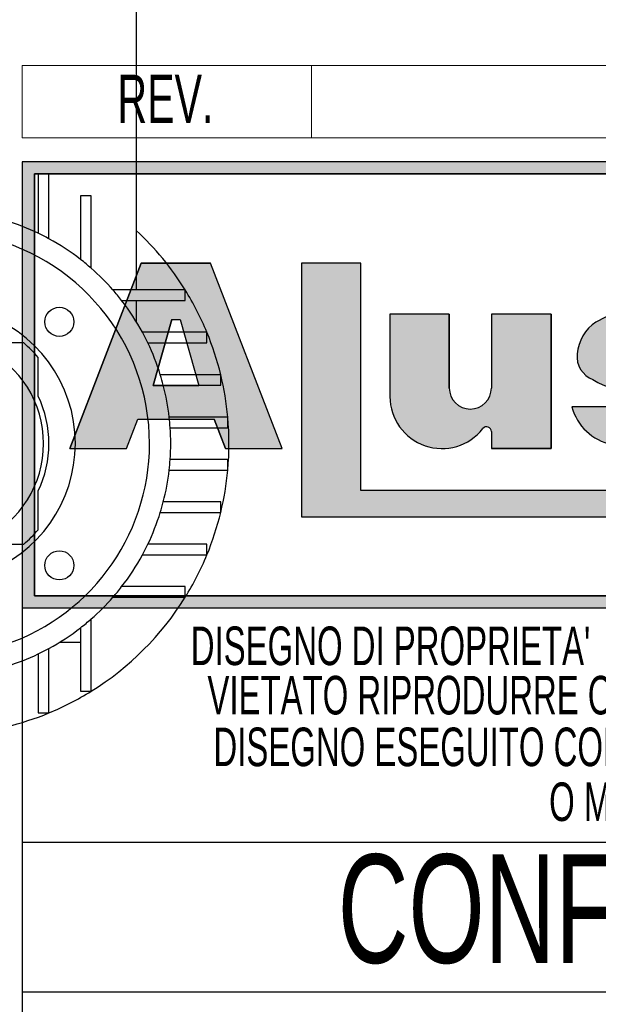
# Model space of a CAD drawing. Header units: millimetres. Extents: x 0 to 420, y 0 to 297.
# Tile 2 of 9: x 215 to 239, y 30 to 71. Entities that reach past the tile are written whole.
import ezdxf
from ezdxf.enums import TextEntityAlignment as Align

# ---------------------------------------------------------------- set-up
doc = ezdxf.new("R2010")
doc.units = ezdxf.units.MM
doc.layers.add('CARTIGLIO', color=140, linetype='Continuous')
doc.styles.add('SLDTEXTSTYLE0', font='TXT', dxfattribs={"width": 0.6382978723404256})
doc.styles.add('SLDTEXTSTYLE1', font='TXT', dxfattribs={"width": 0.675})

# ---------------------------------------------------------------- blocks, each defined once
blk = doc.blocks.new('SW_NOTE_0_16')
at = {"layer": 'CARTIGLIO', "color": 0, "insert": (21.07265624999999, 5.800804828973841), "char_height": 4.500000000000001, "attachment_point": 2, "style": 'SLDTEXTSTYLE1'}
blk.add_mtext('CONFIDENZIALE', dxfattribs=at)
blk = doc.blocks.new('SW_NOTE_0_17')
at = {"layer": 'CARTIGLIO', "color": 0, "insert": (28.04255319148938, 2.062508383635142), "char_height": 1.6, "attachment_point": 2, "style": 'SLDTEXTSTYLE0'}
blk.add_mtext('DISEGNO ESEGUITO CON CAD NON SONO AMMESSE VARIAZIONI', dxfattribs=at)
blk = doc.blocks.new('SW_NOTE_0_18')
at = {"layer": 'CARTIGLIO', "color": 0, "insert": (27.3404255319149, 2.062508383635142), "char_height": 1.6, "attachment_point": 2, "style": 'SLDTEXTSTYLE0'}
blk.add_mtext('VIETATO RIPRODURRE O COMUNICARNE A TERZI IL CONTENUTO.', dxfattribs=at)
blk = doc.blocks.new('SW_NOTE_0_20')
at = {"layer": 'CARTIGLIO', "color": 0, "insert": (10.40425531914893, 2.062508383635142), "char_height": 1.6, "attachment_point": 2, "style": 'SLDTEXTSTYLE0'}
blk.add_mtext('O MODIFICHE MANUALI.', dxfattribs=at)
blk = doc.blocks.new('SW_NOTE_0_21')
at = {"layer": 'CARTIGLIO', "color": 0, "char_height": 1.6, "attachment_point": 2, "style": 'SLDTEXTSTYLE0'}
for s, insert in [("DISEGNO DI PROPRIETA'", (10.27659574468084, 2.062508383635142)), ('ALUSIC srl', (25.45120500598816, 2.062508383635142)), (". A TERMINI DI LEGGE E'", (39.41078027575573, 2.062508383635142))]:
    blk.add_mtext(s, dxfattribs=dict(at, insert=insert))
blk = doc.blocks.new('SW_NOTE_0_27')
at = {"layer": 'CARTIGLIO', "color": 0, "insert": (2.340425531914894, 2.578135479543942), "char_height": 2, "attachment_point": 2, "style": 'SLDTEXTSTYLE0'}
blk.add_mtext('REV.', dxfattribs=at)
blk = doc.blocks.new('Cartiglio ALUSIC')
at = {"layer": 'CARTIGLIO'}
h = blk.add_hatch(color=256, dxfattribs=at)
h.paths.add_polyline_path([(113.971100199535, 149.9990413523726), (113.971100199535, 131.4990413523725), (158.971100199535, 131.4990413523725), (158.971100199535, 149.9990413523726)], flags=0)
h.paths.add_polyline_path([(114.471100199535, 131.9990413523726), (114.471100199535, 149.4990413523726), (158.471100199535, 149.4990413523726), (158.471100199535, 131.9990413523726)], flags=0)
h = blk.add_hatch(color=256, dxfattribs=at)
h.paths.add_polyline_path([(118.292263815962, 138.1064632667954), (118.7611454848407, 139.3206628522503), (121.9303757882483, 139.3206628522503), (122.3992574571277, 138.1064632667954), (124.7510688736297, 138.1064632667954), (121.7833115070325, 145.7916640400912), (118.9082097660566, 145.7916640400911), (115.9404523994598, 138.1064632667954)], flags=0)
h.paths.add_polyline_path([(119.3961687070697, 140.7216809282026), (120.1708764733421, 143.4547391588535), (120.5206447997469, 143.4547391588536), (121.2953525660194, 140.721680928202)], flags=0)
blk.add_hatch(color=256, dxfattribs=at).paths.add_polyline_path([(128.0219401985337, 145.7956943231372), (125.5527056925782, 145.7956943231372), (125.5527056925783, 135.2696801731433), (154.6424359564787, 135.2696801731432), (154.6424359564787, 136.3597302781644), (128.0219401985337, 136.3597302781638)], flags=0)
h = blk.add_hatch(color=256, dxfattribs=at)
edge = h.paths.add_edge_path(flags=0)
edge.add_line((139.7219511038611, 138.0874905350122), (140.9616140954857, 138.2313935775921))
edge.add_arc((140.6251358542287, 140.9172664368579), 2.706867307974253, 277.1406456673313, 311.0032214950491)
edge.add_arc((141.7459062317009, 139.8536948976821), 1.178212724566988, 303.7868133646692, 347.8980612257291)
edge.add_arc((141.0550130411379, 140.1458147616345), 1.920162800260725, 343.6935231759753, 381.4193527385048)
edge.add_arc((140.9170023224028, 138.8528855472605), 2.77207698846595, 46.00269433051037, 81.25096772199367)
edge.add_arc((133.1604335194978, 99.54681763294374), 42.8338661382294, 78.993004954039, 81.01866969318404)
edge.add_arc((140.0875549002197, 143.5111497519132), 1.672976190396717, 238.77709912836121, 261.74465207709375, ccw=False)
edge.add_arc((139.511171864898, 142.3534770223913), 0.3988810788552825, 114.64010585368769, 223.1865854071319, ccw=False)
edge.add_arc((139.9292750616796, 141.471492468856), 1.374925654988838, 90.51660503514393, 115.15343256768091, ccw=False)
edge.add_arc((139.978971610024, 141.8617877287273), 0.986530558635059, 50.69488274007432, 93.60864602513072, ccw=False)
edge.add_arc((140.2656634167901, 142.2302567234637), 0.519939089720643, 14.547573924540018, 49.4198797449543, ccw=False)
edge.add_line((140.7689329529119, 142.3608569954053), (142.7634621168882, 142.3608569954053))
edge.add_arc((141.3534729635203, 142.2214802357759), 1.416861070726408, 5.645321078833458, 71.38339334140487)
edge.add_arc((140.0918708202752, 138.6413140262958), 5.212710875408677, 70.80435731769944, 90.86664277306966)
edge.add_arc((139.6876943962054, 140.01898057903), 3.848224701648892, 85.15036290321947, 119.9120405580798)
edge.add_arc((138.7589405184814, 141.8826763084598), 1.774008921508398, 123.9309471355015, 174.9914571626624)
edge.add_arc((138.007121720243, 141.9227892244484), 1.021881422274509, 173.5516105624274, 249.3813116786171)
edge.add_arc((139.4480837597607, 143.8857829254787), 3.430150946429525, 238.3320469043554, 269.1908231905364)
edge.add_arc((139.5671105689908, 138.3083973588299), 2.154096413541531, 64.99796384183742, 94.45891481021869, ccw=False)
edge.add_arc((140.3551381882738, 139.8813550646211), 0.398545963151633, -35.586121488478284, 72.11412463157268, ccw=False)
edge.add_arc((139.9862171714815, 139.9393420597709), 0.7512299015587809, 245.201083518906, 337.29941344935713, ccw=False)
edge.add_arc((139.934335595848, 140.0154535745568), 0.8024620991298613, 192.5591591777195, 250.8523518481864, ccw=False)
edge.add_line((139.1510748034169, 139.8409601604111), (136.768183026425, 139.8409601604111))
edge.add_arc((138.8654850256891, 140.4022414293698), 2.1711085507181, 194.9824340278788, 258.3364147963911)
edge.add_line((138.4265630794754, 138.2759630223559), (139.7219511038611, 138.0874905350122))
h = blk.add_hatch(color=256, dxfattribs=at)
edge = h.paths.add_edge_path(flags=0)
edge.add_arc((132.5578484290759, 140.6186164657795), 0.8721260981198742, 180, 360, ccw=False)
edge.add_line((131.6857223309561, 140.6186164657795), (131.6857223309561, 143.6808359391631))
edge.add_line((131.6857223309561, 143.6808359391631), (129.2243885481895, 143.6808359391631))
edge.add_line((129.2243885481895, 143.6808359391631), (129.2243885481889, 140.2640777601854))
edge.add_arc((131.3820030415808, 140.2640777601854), 2.157614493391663, 180, 321.9680973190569)
edge.add_arc((133.2350345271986, 138.8146685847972), 0.1949400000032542, 3.751097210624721e-10, 141.9680973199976, ccw=False)
edge.add_line((133.4299745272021, 138.8146685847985), (133.4299745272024, 138.106463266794))
edge.add_line((133.4299745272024, 138.106463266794), (135.91068894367, 138.106463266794))
edge.add_line((135.91068894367, 138.106463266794), (135.9106889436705, 143.6808359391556))
edge.add_line((135.9106889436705, 143.6808359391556), (133.4299745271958, 143.6808359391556))
edge.add_line((133.4299745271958, 143.6808359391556), (133.4299745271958, 140.6186164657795))
at = {"color": 161, "linetype": 'Continuous', "lineweight": 18}
for p, q in [((113.971100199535, 150.9990413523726), (113.971100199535, 153.9990413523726)), ((113.971100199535, 153.9990413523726), (313.621100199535, 153.9990413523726)), ((125.971100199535, 153.9990413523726), (125.971100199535, 150.9990413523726)), ((113.971100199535, 150.9990413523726), (313.621100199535, 150.9990413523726))]:
    blk.add_line(p, q, dxfattribs=at)
at = {"layer": 'CARTIGLIO'}
for p, q in [((113.971100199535, 149.9990413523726), (113.971100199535, 131.4990413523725)), ((113.971100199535, 149.9990413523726), (113.971100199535, 94.99904135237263)), ((173.971100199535, 149.9990413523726), (113.971100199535, 149.9990413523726)), ((158.971100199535, 149.9990413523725), (113.971100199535, 149.9990413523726)), ((113.971100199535, 149.9990413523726), (113.971100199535, 131.4990413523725)), ((113.971100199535, 149.9990413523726), (113.971100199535, 115.5498549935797)), ((114.471100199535, 131.9990413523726), (114.471100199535, 149.4990413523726)), ((114.471100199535, 149.4990413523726), (114.471100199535, 131.9990413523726)), ((114.471100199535, 149.4990413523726), (158.471100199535, 149.4990413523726)), ((158.471100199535, 149.4990413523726), (114.471100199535, 149.4990413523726)), ((118.9082097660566, 145.7916640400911), (115.9404523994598, 138.1064632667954)), ((115.9404523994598, 138.1064632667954), (118.9082097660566, 145.7916640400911)), ((121.7833115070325, 145.7916640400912), (118.9082097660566, 145.7916640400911)), ((118.9082097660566, 145.7916640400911), (121.7833115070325, 145.7916640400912)), ((124.7510688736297, 138.1064632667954), (121.7833115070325, 145.7916640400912)), ((124.7510688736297, 138.1064632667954), (121.7833115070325, 145.7916640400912)), ((128.0219401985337, 145.7956943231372), (125.5527056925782, 145.7956943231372)), ((125.5527056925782, 145.7956943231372), (125.5527056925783, 135.2696801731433)), ((128.0219401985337, 145.7956943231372), (125.5527056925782, 145.7956943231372)), ((125.5527056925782, 145.7956943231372), (125.5527056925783, 135.2696801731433)), ((128.0219401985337, 136.3597302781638), (128.0219401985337, 145.7956943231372)), ((128.0219401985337, 136.3597302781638), (128.0219401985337, 145.7956943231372)), ((119.3961687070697, 140.7216809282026), (120.1708764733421, 143.4547391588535)), ((120.1708764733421, 143.4547391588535), (119.3961687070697, 140.7216809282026)), ((120.1708764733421, 143.4547391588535), (120.5206447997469, 143.4547391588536)), ((120.1708764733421, 143.4547391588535), (120.5206447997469, 143.4547391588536)), ((120.5206447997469, 143.4547391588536), (121.2953525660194, 140.721680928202)), ((120.5206447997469, 143.4547391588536), (121.2953525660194, 140.721680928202)), ((129.2243885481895, 143.6808359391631), (129.2243885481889, 140.2640777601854)), ((131.6857223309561, 143.6808359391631), (129.2243885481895, 143.6808359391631)), ((131.6857223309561, 143.6808359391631), (129.2243885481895, 143.6808359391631)), ((129.2243885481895, 143.6808359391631), (129.2243885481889, 140.2640777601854)), ((131.6857223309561, 140.6186164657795), (131.6857223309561, 143.6808359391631)), ((131.6857223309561, 143.6808359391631), (131.6857223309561, 140.6186164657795)), ((135.9106889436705, 143.6808359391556), (133.4299745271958, 143.6808359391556)), ((133.4299745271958, 143.6808359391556), (133.4299745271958, 140.6186164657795)), ((133.4299745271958, 143.6808359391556), (133.4299745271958, 140.6186164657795)), ((135.9106889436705, 143.6808359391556), (133.4299745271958, 143.6808359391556)), ((135.9106889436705, 143.6808359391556), (135.91068894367, 138.106463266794)), ((135.91068894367, 138.106463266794), (135.9106889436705, 143.6808359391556)), ((121.2953525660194, 140.721680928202), (119.3961687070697, 140.7216809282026)), ((119.3961687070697, 140.7216809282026), (121.2953525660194, 140.721680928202)), ((139.1510748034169, 139.8409601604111), (136.768183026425, 139.8409601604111)), ((139.1510748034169, 139.8409601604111), (136.768183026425, 139.8409601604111)), ((118.292263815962, 138.1064632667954), (118.7611454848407, 139.3206628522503)), ((118.292263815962, 138.1064632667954), (118.7611454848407, 139.3206628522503)), ((118.7611454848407, 139.3206628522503), (121.9303757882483, 139.3206628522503)), ((118.7611454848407, 139.3206628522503), (121.9303757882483, 139.3206628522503)), ((122.3992574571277, 138.1064632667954), (121.9303757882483, 139.3206628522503)), ((121.9303757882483, 139.3206628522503), (122.3992574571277, 138.1064632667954)), ((133.4299745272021, 138.8146685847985), (133.4299745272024, 138.106463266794)), ((133.4299745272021, 138.8146685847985), (133.4299745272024, 138.106463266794)), ((115.9404523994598, 138.1064632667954), (118.292263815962, 138.1064632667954)), ((115.9404523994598, 138.1064632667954), (118.292263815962, 138.1064632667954)), ((122.3992574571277, 138.1064632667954), (124.7510688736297, 138.1064632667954)), ((122.3992574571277, 138.1064632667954), (124.7510688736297, 138.1064632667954)), ((133.4299745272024, 138.106463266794), (135.91068894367, 138.106463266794)), ((135.91068894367, 138.106463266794), (133.4299745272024, 138.106463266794)), ((154.6424359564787, 136.3597302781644), (128.0219401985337, 136.3597302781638)), ((154.6424359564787, 136.3597302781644), (128.0219401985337, 136.3597302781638)), ((125.5527056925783, 135.2696801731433), (154.6424359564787, 135.2696801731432)), ((125.5527056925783, 135.2696801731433), (154.6424359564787, 135.2696801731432)), ((158.471100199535, 131.9990413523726), (114.471100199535, 131.9990413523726)), ((114.471100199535, 131.9990413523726), (158.471100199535, 131.9990413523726)), ((113.971100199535, 131.4990413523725), (158.971100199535, 131.4990413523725)), ((113.971100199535, 131.4990413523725), (173.971100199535, 131.4990413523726)), ((173.971100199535, 121.7636603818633), (113.971100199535, 121.7636603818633)), ((173.971100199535, 115.5498549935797), (113.971100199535, 115.5498549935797))]:
    blk.add_line(p, q, dxfattribs=at)
for centre, radius, start, end in [((139.6876943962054, 140.01898057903), 3.848224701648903, 85.15036290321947, 119.9120405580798), ((139.6876943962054, 140.01898057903), 3.848224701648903, 85.15036290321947, 119.9120405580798), ((138.7589405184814, 141.8826763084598), 1.774008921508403, 123.9309471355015, 174.9914571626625), ((138.7589405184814, 141.8826763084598), 1.774008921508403, 123.9309471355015, 174.9914571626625), ((138.007121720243, 141.9227892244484), 1.021881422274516, 173.5516105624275, 249.381311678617), ((138.007121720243, 141.9227892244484), 1.021881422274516, 173.5516105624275, 249.381311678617), ((139.4480837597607, 143.8857829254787), 3.430150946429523, 238.3320469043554, 269.1908231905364), ((139.4480837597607, 143.8857829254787), 3.430150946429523, 238.3320469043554, 269.1908231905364), ((132.5578484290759, 140.6186164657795), 0.8721260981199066, 180, 0), ((132.5578484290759, 140.6186164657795), 0.8721260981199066, 180, 0), ((131.3820030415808, 140.2640777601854), 2.157614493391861, 180, 321.9680973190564), ((131.3820030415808, 140.2640777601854), 2.157614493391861, 180, 321.9680973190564), ((138.8654850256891, 140.4022414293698), 2.171108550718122, 194.9824340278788, 258.3364147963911), ((138.8654850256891, 140.4022414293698), 2.171108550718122, 194.9824340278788, 258.3364147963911), ((133.2350345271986, 138.8146685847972), 0.1949400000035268, 3.759104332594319e-10, 141.9680973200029), ((133.2350345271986, 138.8146685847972), 0.1949400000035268, 3.759104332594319e-10, 141.9680973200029)]:
    blk.add_arc(centre, radius, start, end, dxfattribs=at)
at = {"layer": 'CARTIGLIO', "color": 140}
for name, p in [('SW_NOTE_0_27', (117.5683224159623, 151.0374199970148)), ('SW_NOTE_0_21', (118.9711016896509, 128.6603244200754)), ('SW_NOTE_0_18', (116.3533271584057, 126.6141659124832)), ('SW_NOTE_0_17', (115.6355512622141, 124.4682551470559)), ('SW_NOTE_0_20', (133.3899886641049, 122.1920407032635)), ('SW_NOTE_0_16', (122.2362996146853, 115.4679531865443))]:
    blk.add_blockref(name, p, dxfattribs=at)
at = {"layer": 'CARTIGLIO', "color": 140, "style": 'SLDTEXTSTYLE0', "width": 0.6382978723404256}
for tag, height, p in [('AUTOATTR1', 3.5, (223.449403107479, 133.7003798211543)), ('AUTOATTR2', 3.5, (221.7698851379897, 127.4217635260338)), ('AUTOATTR11', 3.5, (222.8622803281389, 121.4105734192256)), ('AUTOATTR8', 4, (219.2444208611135, 110.0025032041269)), ('AUTOATTR9', 4, (218.1221976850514, 100.4234402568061)), ('AUTOATTR0', 4, (249.0325362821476, 100.3118048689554))]:
    blk.add_attdef(tag, text='', height=height, dxfattribs=at).set_placement(p, align=Align.TOP_CENTER)
at = {"layer": 'CARTIGLIO', "color": 140}
for tag in ['AUTOATTR13', 'AUTOATTR12', 'AUTOATTR10', 'AUTOATTR7', 'AUTOATTR6', 'AUTOATTR5', 'AUTOATTR4', 'AUTOATTR3']:
    blk.add_attdef(tag, (0, 0), '', height=4, dxfattribs=at)

msp = doc.modelspace()

# ---------------------------------------------------------------- linework, layer by layer
at = {"color": 7, "linetype": 'Continuous', "lineweight": 25}
for p, q in [((219.9050937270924, 74.41105290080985), (219.9050937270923, 59.85886192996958)), ((215.8383938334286, 64.65824048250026), (215.8383938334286, 62.20793499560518)), ((216.278037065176, 64.65824048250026), (215.8383938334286, 64.65824048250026)), ((216.278037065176, 61.98348837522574), (216.278037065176, 64.65824048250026)), ((217.5969667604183, 63.75702146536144), (217.5969667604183, 61.12105688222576)), ((218.0366099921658, 63.75702146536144), (217.5969667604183, 63.75702146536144)), ((218.0366099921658, 60.7581047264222), (218.0366099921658, 63.75702146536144)), ((221.9347695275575, 59.85886192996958), (218.9358527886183, 59.85886192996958)), ((221.9347695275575, 59.41921869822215), (221.9347695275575, 59.85886192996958)), ((219.2988049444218, 59.41921869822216), (221.9347695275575, 59.41921869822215)), ((219.9050937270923, 59.41921869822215), (219.9050937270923, 58.54351501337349)), ((222.8359885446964, 58.10028900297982), (220.1612364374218, 58.10028900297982)), ((222.8359885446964, 57.66064577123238), (222.8359885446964, 58.10028900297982)), ((220.3856830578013, 57.6606457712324), (222.8359885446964, 57.66064577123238)), ((223.4093925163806, 56.34171607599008), (220.9021384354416, 56.34171607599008)), ((223.4093925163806, 55.90207284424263), (223.4093925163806, 56.34171607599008)), ((221.0268031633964, 55.90207284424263), (223.4093925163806, 55.90207284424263)), ((223.701908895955, 54.58314314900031), (221.2712819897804, 54.58314314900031)), ((223.701908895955, 54.14349991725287), (223.701908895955, 54.58314314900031)), ((221.3114262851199, 54.14349991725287), (223.701908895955, 54.14349991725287)), ((223.701908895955, 52.82457022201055), (221.3114262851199, 52.82457022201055)), ((223.701908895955, 52.3849269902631), (223.701908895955, 52.82457022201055)), ((221.2712819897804, 52.3849269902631), (223.701908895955, 52.3849269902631)), ((223.4093925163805, 51.06599729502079), (221.0268031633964, 51.06599729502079)), ((223.4093925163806, 50.62635406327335), (223.4093925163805, 51.06599729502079)), ((220.9021384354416, 50.62635406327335), (223.4093925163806, 50.62635406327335)), ((222.8359885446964, 49.30742436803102), (220.3856830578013, 49.30742436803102)), ((222.8359885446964, 48.86778113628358), (222.8359885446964, 49.30742436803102)), ((220.1612364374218, 48.86778113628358), (222.8359885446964, 48.86778113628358)), ((221.9347695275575, 47.54885144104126), (219.2988049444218, 47.54885144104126)), ((221.9347695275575, 47.10920820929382), (221.9347695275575, 47.54885144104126)), ((218.9358527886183, 47.10920820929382), (221.9347695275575, 47.10920820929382)), ((218.0366099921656, 43.21104867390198), (218.0366099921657, 46.20996541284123)), ((217.5969667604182, 45.84701325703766), (217.5969667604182, 43.21104867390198)), ((216.2780370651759, 42.30982965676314), (216.2780370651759, 44.98458176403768)), ((216.7212630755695, 45.24072447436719), (217.5969667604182, 45.24072447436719)), ((215.8383938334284, 44.76013514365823), (215.8383938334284, 42.30982965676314)), ((217.5969667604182, 43.21104867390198), (218.0366099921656, 43.21104867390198)), ((215.8383938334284, 42.30982965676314), (216.2780370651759, 42.30982965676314))]:
    msp.add_line(p, q, dxfattribs=at)
for centre, radius in [((216.7134971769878, 58.53574911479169), 0.604509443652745), ((216.7134971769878, 48.43232102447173), 0.6045094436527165)]:
    msp.add_circle(centre, radius, dxfattribs=at)
for radius, start, end in [(9.672151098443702, 64.41699802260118, 72.81520409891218), (8.792864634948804, 1.389004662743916e-13, 79.21864551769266), (9.672151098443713, 61.49256949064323, 64.41699802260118), (12.09018887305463, 31.82136852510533, 47.01411391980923), (9.672151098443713, 52.14709726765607, 61.49256949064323), (9.672151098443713, 48.76942284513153, 52.14709726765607), (9.672151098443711, 41.23057715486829, 48.76942284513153), (9.672151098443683, 37.85290273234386, 41.23057715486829), (12.09018887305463, 22.44635058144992, 31.82136852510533), (9.672151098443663, 28.50743050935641, 37.85290273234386), (5.715362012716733, 1.424620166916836e-13, 72.65786478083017), (9.672151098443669, 25.5830019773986, 28.50743050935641), (12.0901888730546, 13.67201810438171, 22.44635058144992), (5.495540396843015, 40.53580211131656, 49.46419788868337), (9.672151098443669, 17.18479590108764, 25.5830019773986), (4.396432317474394, 295.8419327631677, 64.15806723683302), (9.672151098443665, 14.47751218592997, 17.18479590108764), (12.0901888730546, 5.215908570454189, 13.67201810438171), (9.672151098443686, 6.524978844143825, 14.47751218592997), (4.616253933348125, 334.7912347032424, 25.20876529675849), (9.672151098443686, 3.909563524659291, 6.524978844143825), (12.09018887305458, 354.7840914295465, 5.215908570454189), (9.672151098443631, 356.0904364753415, 3.909563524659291), (5.715362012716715, 289.5572137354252, 1.424620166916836e-13), (8.792864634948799, 286.4032560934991, 1.389004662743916e-13), (9.67215109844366, 353.475021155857, 356.0904364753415), (9.672151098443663, 345.5224878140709, 353.475021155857), (12.09018887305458, 346.327981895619, 354.7840914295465), (9.672151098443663, 342.8152040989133, 345.5224878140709), (9.672151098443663, 334.4169980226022, 342.8152040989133), (12.09018887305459, 337.5536494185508, 346.327981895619), (5.495540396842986, 310.5358021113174, 319.464197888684), (9.67215109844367, 331.4925694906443, 334.4169980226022), (9.67215109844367, 322.1470972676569, 331.4925694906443), (12.09018887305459, 328.1786314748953, 337.5536494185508), (9.672151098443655, 318.7694228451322, 322.1470972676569), (9.67215109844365, 311.230577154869, 318.7694228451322), (12.09018887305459, 301.8213685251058, 328.1786314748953), (9.672151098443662, 307.8529027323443, 311.230577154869), (9.672151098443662, 298.5074305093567, 307.8529027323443), (9.672151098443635, 295.5830019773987, 298.5074305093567), (9.672151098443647, 287.1847959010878, 295.5830019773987), (12.09018887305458, 292.4463505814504, 301.8213685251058), (12.0901888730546, 283.6720181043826, 292.4463505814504)]:
    msp.add_arc((211.6617831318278, 53.48403506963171), radius, start, end, dxfattribs=at)
for points, knots in [([(215.2334616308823, 57.66064577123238), (214.8633822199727, 57.66064577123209), (214.4892517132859, 57.66064577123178), (214.0842067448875, 57.66064577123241), (214.0798209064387, 57.6606457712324)], [0, 0, 0, 0, 0.9891719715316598, 1, 1, 1, 1]), ([(215.8383938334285, 55.45017937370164), (215.8383938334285, 55.72602968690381), (215.8383938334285, 56.2800699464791), (215.8383938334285, 56.7964388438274), (215.8383938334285, 57.05571356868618)], [0, 0, 0, 0, 0.4978885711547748, 1, 1, 1, 1]), ([(215.8383938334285, 49.91235657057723), (215.8383938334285, 50.16968951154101), (215.8383938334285, 50.68601956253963), (215.8383938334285, 51.24000518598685), (215.8383938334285, 51.51789076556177)], [0, 0, 0, 0, 0.4983884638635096, 1, 1, 1, 1]), ([(214.0798209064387, 49.30742436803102), (214.343991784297, 49.30742436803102), (214.7382475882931, 49.30742436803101), (215.1106028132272, 49.30742436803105), (215.2334616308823, 49.30742436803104)], [0, 0, 0, 0, 0.6700494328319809, 0.9999999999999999, 0.9999999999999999, 0.9999999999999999, 0.9999999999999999])]:
    msp.add_open_spline(points, degree=3, knots=knots, dxfattribs=at)

# ---------------------------------------------------------------- block references
at = {"layer": 'CARTIGLIO'}
msp.add_blockref('Cartiglio ALUSIC', (101.206296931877, -84.82804008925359), dxfattribs=at)

doc.saveas('drawing.dxf')
